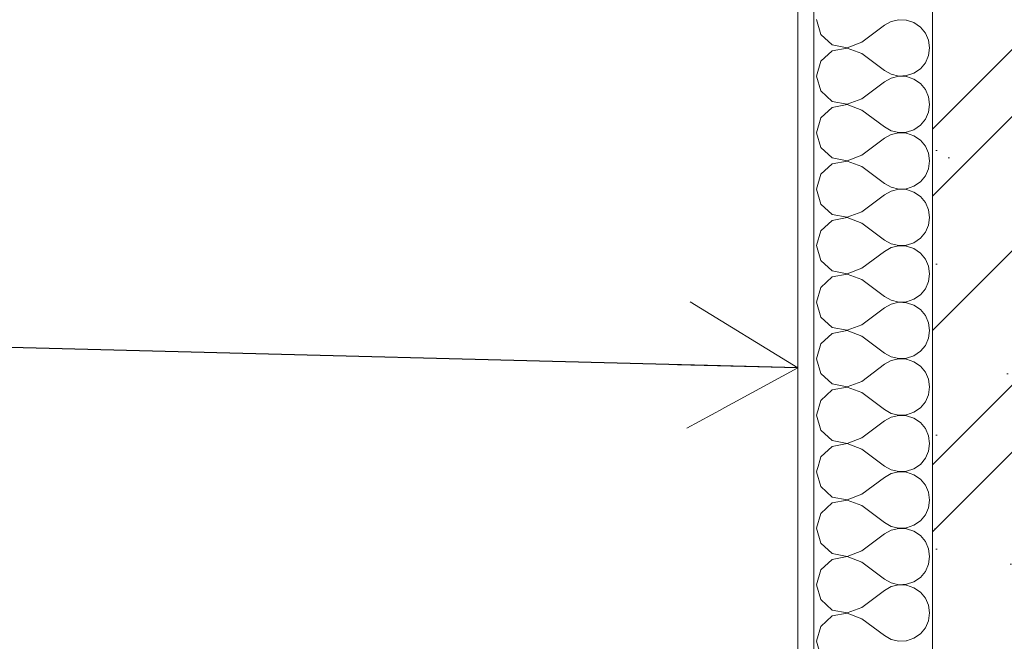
# Model space of a CAD drawing. Header units: millimetres. Extents: x -7244646 to -5701154, y 5723682 to 6071635.
# Tile 26 of 256: x -6398517 to -6397273, y 5745262 to 5746048. Entities that reach past the tile are written whole.
import ezdxf

# ---------------------------------------------------------------- set-up
doc = ezdxf.new("R2010")
doc.units = ezdxf.units.MM
doc.header["$MEASUREMENT"] = 0
doc.set_wipeout_variables(frame=1)
doc.linetypes.add('Wipeout_Contour', pattern=[1000, 0, -1000])
for name, color, linetype, lineweight in [('0_Ном._пера__120', 7, 'Continuous', 0), ('АР-Стены_внутренние_пилоны.АР_Ном._пера__1', 7, 'Continuous', 0), ('АР-Стены_внутренние_пилоны.АР_Ном._пера__120', 7, 'Continuous', 0), ('АР-Стены_Перегородки_межквартирные_200.АР_Ном._пера__1', 7, 'Continuous', 0), ('АР-Стены_Перегородки_межквартирные_200.АР_Ном._пера__120', 7, 'Continuous', 0), ('АР-Чертеж-Размеры.АР_Ном._пера__1', 7, 'Continuous', 0), ('АР-Чертеж-Размеры.АР_Ном._пера__120', 7, 'Continuous', 0), ('АР-Чертеж-Размеры.АР_Ном._пера__141', 7, 'Continuous', 5)]:
    doc.layers.add(name, color=color, linetype=linetype, lineweight=lineweight)
doc.layers.add('АР-Стены_внешние_.АР', color=7, linetype='Continuous')
doc.layers.add('АР-Чертеж-Размеры.АР', color=7, linetype='Continuous')
doc.styles.add('РЎР“Р•РќР•Р\xa0Р\x98Р\xa0_РЎРўР\x98Р›Р¬_2', font='arial.ttf')
doc.dimstyles.new('СГЕНЕРИР_СТИЛЬ__1', dxfattribs={"dimtxt": 500, "dimasz": 237.5, "dimexe": 0.18, "dimexo": 43263.067461, "dimgap": 0, "dimtad": 1, "dimlfac": 0.001, "dimzin": 0, "dimdsep": 46, "dimtxsty": 'РЎР“Р•РќР•Р\xa0Р\x98Р\xa0_РЎРўР\x98Р›Р¬_2', "dimblk": 'ARROWHEAD_6', "dimblk1": 'ARROWHEAD_6', "dimblk2": 'ARROWHEAD_6', "dimcen": 0.09, "dimclrd": 7, "dimclre": 7, "dimclrt": 7, "dimadec": 0, "dimazin": 0, "dimtfac": 1, "dimtdec": 4, "dimtmove": 2, "dimatfit": 3, "dimfxl": 1, "dimtolj": 1, "dimtzin": 0, "dimarcsym": 0})
doc.dimstyles.new('СГЕНЕРИР_СТИЛЬ__11', dxfattribs={"dimtxt": 0.18, "dimasz": 152, "dimexe": 0.18, "dimexo": 0.0625, "dimgap": 0, "dimtad": 0, "dimtih": 1, "dimtoh": 1, "dimdec": 4, "dimzin": 0, "dimdsep": 46, "dimcen": 0.09, "dimadec": 0, "dimazin": 0, "dimtfac": 1, "dimtdec": 4, "dimtmove": 0, "dimatfit": 3, "dimldrblk": 'ARROWHEAD_14', "dimfxl": 1, "dimtolj": 1, "dimtzin": 0, "dimarcsym": 0})
doc.dimstyles.new('СГЕНЕРИР_СТИЛЬ__3', dxfattribs={"dimtxt": 300, "dimasz": 237.5, "dimexe": 0.18, "dimexo": 0.0625, "dimgap": 0, "dimtad": 1, "dimlfac": 0.001, "dimzin": 0, "dimdsep": 46, "dimtxsty": 'РЎР“Р•РќР•Р\xa0Р\x98Р\xa0_РЎРўР\x98Р›Р¬_2', "dimblk": 'ARROWHEAD_6', "dimblk1": 'ARROWHEAD_6', "dimblk2": 'ARROWHEAD_6', "dimcen": 0.09, "dimse1": 1, "dimse2": 1, "dimclrd": 7, "dimclre": 7, "dimclrt": 7, "dimadec": 0, "dimazin": 0, "dimtfac": 1, "dimtdec": 4, "dimtmove": 0, "dimatfit": 3, "dimfxl": 1, "dimtolj": 1, "dimtzin": 0, "dimarcsym": 0})

# ---------------------------------------------------------------- blocks, each defined once
blk = doc.blocks.new('*X24', base_point=(-7387333.1, 5739809.2))
at = {"layer": 'АР-Стены_Перегородки_межквартирные_200.АР_Ном._пера__1', "color": 7, "linetype": 'Continuous', "lineweight": 0}
for p, q in [((-6397510.4, 5746048.3), (-6397505.1, 5746029.5)), ((-6397406.5, 5746048.1), (-6397416.1, 5746045.9)), ((-6397396.6, 5746047.6), (-6397406.5, 5746048.1)), ((-6397387.3, 5746044.5), (-6397396.6, 5746047.6)), ((-6397453.3, 5746019.7), (-6397424.7, 5746041.1)), ((-6397416.1, 5746045.9), (-6397424.7, 5746041.1)), ((-6397379.2, 5746038.9), (-6397387.3, 5746044.5)), ((-6397372.9, 5746031.3), (-6397379.2, 5746038.9)), ((-6397505.1, 5746029.5), (-6397490.7, 5746016.3)), ((-6397368.9, 5746022.3), (-6397372.9, 5746031.3)), ((-6397367.5, 5746012.6), (-6397368.9, 5746022.3)), ((-6397490.7, 5746016.3), (-6397471.5, 5746012.7)), ((-6397471.5, 5746012.4), (-6397490.7, 5746008.8)), ((-6397471.5, 5746012.7), (-6397453.3, 5746019.7)), ((-6397453.3, 5746005.4), (-6397471.5, 5746012.4)), ((-6397368.9, 5746002.8), (-6397367.5, 5746012.6)), ((-6397490.7, 5746008.8), (-6397505.1, 5745995.6)), ((-6397453.3, 5746005.4), (-6397424.7, 5745984)), ((-6397372.9, 5745993.8), (-6397368.9, 5746002.8)), ((-6397505.1, 5745995.6), (-6397510.4, 5745976.8)), ((-6397387.3, 5745980.6), (-6397379.2, 5745986.2)), ((-6397379.2, 5745986.2), (-6397372.9, 5745993.8)), ((-6397510.4, 5745976.8), (-6397505.1, 5745958.1)), ((-6397424.7, 5745984), (-6397416.1, 5745979.2)), ((-6397416.1, 5745974.5), (-6397424.7, 5745969.7)), ((-6397416.1, 5745979.2), (-6397406.5, 5745977)), ((-6397406.5, 5745976.7), (-6397416.1, 5745974.5)), ((-6397406.5, 5745977), (-6397396.6, 5745977.5)), ((-6397396.6, 5745976.2), (-6397406.5, 5745976.7)), ((-6397396.6, 5745977.5), (-6397387.3, 5745980.6)), ((-6397387.3, 5745973.1), (-6397396.6, 5745976.2)), ((-6397379.2, 5745967.5), (-6397387.3, 5745973.1)), ((-6397453.3, 5745948.3), (-6397424.7, 5745969.7)), ((-6397372.9, 5745959.9), (-6397379.2, 5745967.5)), ((-6397505.1, 5745958.1), (-6397490.7, 5745944.9)), ((-6397471.5, 5745941.3), (-6397453.3, 5745948.3)), ((-6397368.9, 5745950.9), (-6397372.9, 5745959.9)), ((-6397367.5, 5745941.1), (-6397368.9, 5745950.9)), ((-6397490.7, 5745937.4), (-6397505.1, 5745924.2)), ((-6397490.7, 5745944.9), (-6397471.5, 5745941.3)), ((-6397471.5, 5745941), (-6397490.7, 5745937.4)), ((-6397453.3, 5745934), (-6397471.5, 5745941)), ((-6397368.9, 5745931.4), (-6397367.5, 5745941.1)), ((-6397505.1, 5745924.2), (-6397510.4, 5745905.4)), ((-6397453.3, 5745934), (-6397424.7, 5745912.6)), ((-6397372.9, 5745922.4), (-6397368.9, 5745931.4)), ((-6397424.7, 5745912.6), (-6397416.1, 5745907.8)), ((-6397387.3, 5745909.2), (-6397379.2, 5745914.8)), ((-6397379.2, 5745914.8), (-6397372.9, 5745922.4)), ((-6397510.4, 5745905.4), (-6397505.1, 5745886.6)), ((-6397453.3, 5745876.8), (-6397424.7, 5745898.3)), ((-6397416.1, 5745903), (-6397424.7, 5745898.3)), ((-6397416.1, 5745907.8), (-6397406.5, 5745905.6)), ((-6397406.5, 5745905.3), (-6397416.1, 5745903)), ((-6397406.5, 5745905.6), (-6397396.6, 5745906)), ((-6397396.6, 5745904.8), (-6397406.5, 5745905.3)), ((-6397396.6, 5745906), (-6397387.3, 5745909.2)), ((-6397387.3, 5745901.6), (-6397396.6, 5745904.8)), ((-6397379.2, 5745896.1), (-6397387.3, 5745901.6)), ((-6397505.1, 5745886.6), (-6397490.7, 5745873.5)), ((-6397372.9, 5745888.5), (-6397379.2, 5745896.1)), ((-6397368.9, 5745879.5), (-6397372.9, 5745888.5)), ((-6397490.7, 5745873.5), (-6397471.5, 5745869.8)), ((-6397471.5, 5745869.8), (-6397453.3, 5745876.8)), ((-6397367.5, 5745869.7), (-6397368.9, 5745879.5)), ((-6397490.7, 5745865.9), (-6397505.1, 5745852.8)), ((-6397471.5, 5745869.6), (-6397490.7, 5745865.9)), ((-6397453.3, 5745862.6), (-6397471.5, 5745869.6)), ((-6397453.3, 5745862.6), (-6397424.7, 5745841.1)), ((-6397368.9, 5745859.9), (-6397367.5, 5745869.7)), ((-6397505.1, 5745852.8), (-6397510.4, 5745834)), ((-6397379.2, 5745843.3), (-6397372.9, 5745850.9)), ((-6397372.9, 5745850.9), (-6397368.9, 5745859.9)), ((-6397424.7, 5745841.1), (-6397416.1, 5745836.4)), ((-6397416.1, 5745836.4), (-6397406.5, 5745834.1)), ((-6397396.6, 5745834.6), (-6397387.3, 5745837.8)), ((-6397387.3, 5745837.8), (-6397379.2, 5745843.3)), ((-6397510.4, 5745834), (-6397505.1, 5745815.2)), ((-6397453.3, 5745805.4), (-6397424.7, 5745826.8)), ((-6397416.1, 5745831.6), (-6397424.7, 5745826.8)), ((-6397406.5, 5745833.8), (-6397416.1, 5745831.6)), ((-6397406.5, 5745834.1), (-6397396.6, 5745834.6)), ((-6397396.6, 5745833.4), (-6397406.5, 5745833.8)), ((-6397387.3, 5745830.2), (-6397396.6, 5745833.4)), ((-6397379.2, 5745824.6), (-6397387.3, 5745830.2)), ((-6397372.9, 5745817), (-6397379.2, 5745824.6)), ((-6397505.1, 5745815.2), (-6397490.7, 5745802)), ((-6397368.9, 5745808), (-6397372.9, 5745817)), ((-6397490.7, 5745802), (-6397471.5, 5745798.4)), ((-6397471.5, 5745798.4), (-6397453.3, 5745805.4)), ((-6397367.5, 5745798.3), (-6397368.9, 5745808)), ((-6397368.9, 5745788.5), (-6397367.5, 5745798.3)), ((-6397490.7, 5745794.5), (-6397505.1, 5745781.3)), ((-6397471.5, 5745798.1), (-6397490.7, 5745794.5)), ((-6397453.3, 5745791.1), (-6397471.5, 5745798.1)), ((-6397453.3, 5745791.1), (-6397424.7, 5745769.7)), ((-6397372.9, 5745779.5), (-6397368.9, 5745788.5)), ((-6397505.1, 5745781.3), (-6397510.4, 5745762.6)), ((-6397379.2, 5745771.9), (-6397372.9, 5745779.5)), ((-6397510.4, 5745762.6), (-6397505.1, 5745743.8)), ((-6397424.7, 5745769.7), (-6397416.1, 5745764.9)), ((-6397416.1, 5745764.9), (-6397406.5, 5745762.7)), ((-6397406.5, 5745762.4), (-6397416.1, 5745760.2)), ((-6397406.5, 5745762.7), (-6397396.6, 5745763.2)), ((-6397396.6, 5745761.9), (-6397406.5, 5745762.4)), ((-6397396.6, 5745763.2), (-6397387.3, 5745766.3)), ((-6397387.3, 5745758.8), (-6397396.6, 5745761.9)), ((-6397387.3, 5745766.3), (-6397379.2, 5745771.9)), ((-6397453.3, 5745734), (-6397424.7, 5745755.4)), ((-6397416.1, 5745760.2), (-6397424.7, 5745755.4)), ((-6397379.2, 5745753.2), (-6397387.3, 5745758.8)), ((-6397372.9, 5745745.6), (-6397379.2, 5745753.2)), ((-6397505.1, 5745743.8), (-6397490.7, 5745730.6)), ((-6397368.9, 5745736.6), (-6397372.9, 5745745.6)), ((-6397367.5, 5745726.8), (-6397368.9, 5745736.6)), ((-6397490.7, 5745730.6), (-6397471.5, 5745727)), ((-6397471.5, 5745726.7), (-6397490.7, 5745723.1)), ((-6397471.5, 5745727), (-6397453.3, 5745734)), ((-6397453.3, 5745719.7), (-6397471.5, 5745726.7)), ((-6397368.9, 5745717.1), (-6397367.5, 5745726.8)), ((-6397490.7, 5745723.1), (-6397505.1, 5745709.9)), ((-6397453.3, 5745719.7), (-6397424.7, 5745698.3)), ((-6397372.9, 5745708.1), (-6397368.9, 5745717.1)), ((-6397505.1, 5745709.9), (-6397510.4, 5745691.1)), ((-6397387.3, 5745694.9), (-6397379.2, 5745700.5)), ((-6397379.2, 5745700.5), (-6397372.9, 5745708.1)), ((-6397510.4, 5745691.1), (-6397505.1, 5745672.4)), ((-6397424.7, 5745698.3), (-6397416.1, 5745693.5)), ((-6397416.1, 5745688.8), (-6397424.7, 5745684)), ((-6397416.1, 5745693.5), (-6397406.5, 5745691.3)), ((-6397406.5, 5745691), (-6397416.1, 5745688.8)), ((-6397406.5, 5745691.3), (-6397396.6, 5745691.7)), ((-6397396.6, 5745690.5), (-6397406.5, 5745691)), ((-6397396.6, 5745691.7), (-6397387.3, 5745694.9)), ((-6397387.3, 5745687.4), (-6397396.6, 5745690.5)), ((-6397379.2, 5745681.8), (-6397387.3, 5745687.4)), ((-6397453.3, 5745662.6), (-6397424.7, 5745684)), ((-6397372.9, 5745674.2), (-6397379.2, 5745681.8)), ((-6397368.9, 5745665.2), (-6397372.9, 5745674.2)), ((-6397505.1, 5745672.4), (-6397490.7, 5745659.2)), ((-6397471.5, 5745655.6), (-6397453.3, 5745662.6)), ((-6397367.5, 5745655.4), (-6397368.9, 5745665.2)), ((-6397490.7, 5745651.6), (-6397505.1, 5745638.5)), ((-6397490.7, 5745659.2), (-6397471.5, 5745655.6)), ((-6397471.5, 5745655.3), (-6397490.7, 5745651.6)), ((-6397453.3, 5745648.3), (-6397471.5, 5745655.3)), ((-6397368.9, 5745645.7), (-6397367.5, 5745655.4)), ((-6397505.1, 5745638.5), (-6397510.4, 5745619.7)), ((-6397453.3, 5745648.3), (-6397424.7, 5745626.8)), ((-6397379.2, 5745629.1), (-6397372.9, 5745636.6)), ((-6397372.9, 5745636.6), (-6397368.9, 5745645.7)), ((-6397424.7, 5745626.8), (-6397416.1, 5745622.1)), ((-6397387.3, 5745623.5), (-6397379.2, 5745629.1)), ((-6397510.4, 5745619.7), (-6397505.1, 5745600.9)), ((-6397453.3, 5745591.1), (-6397424.7, 5745612.6)), ((-6397416.1, 5745617.3), (-6397424.7, 5745612.6)), ((-6397416.1, 5745622.1), (-6397406.5, 5745619.8)), ((-6397406.5, 5745619.6), (-6397416.1, 5745617.3)), ((-6397406.5, 5745619.8), (-6397396.6, 5745620.3)), ((-6397396.6, 5745619.1), (-6397406.5, 5745619.6)), ((-6397396.6, 5745620.3), (-6397387.3, 5745623.5)), ((-6397387.3, 5745615.9), (-6397396.6, 5745619.1)), ((-6397379.2, 5745610.3), (-6397387.3, 5745615.9)), ((-6397505.1, 5745600.9), (-6397490.7, 5745587.8)), ((-6397372.9, 5745602.8), (-6397379.2, 5745610.3)), ((-6397368.9, 5745593.7), (-6397372.9, 5745602.8)), ((-6397490.7, 5745587.8), (-6397471.5, 5745584.1)), ((-6397471.5, 5745584.1), (-6397453.3, 5745591.1)), ((-6397367.5, 5745584), (-6397368.9, 5745593.7)), ((-6397490.7, 5745580.2), (-6397505.1, 5745567)), ((-6397471.5, 5745583.8), (-6397490.7, 5745580.2)), ((-6397453.3, 5745576.8), (-6397471.5, 5745583.8)), ((-6397453.3, 5745576.8), (-6397424.7, 5745555.4)), ((-6397368.9, 5745574.2), (-6397367.5, 5745584)), ((-6397505.1, 5745567), (-6397510.4, 5745548.3)), ((-6397379.2, 5745557.6), (-6397372.9, 5745565.2)), ((-6397372.9, 5745565.2), (-6397368.9, 5745574.2)), ((-6397424.7, 5745555.4), (-6397416.1, 5745550.6)), ((-6397416.1, 5745550.6), (-6397406.5, 5745548.4)), ((-6397396.6, 5745548.9), (-6397387.3, 5745552)), ((-6397387.3, 5745552), (-6397379.2, 5745557.6)), ((-6397510.4, 5745548.3), (-6397505.1, 5745529.5)), ((-6397453.3, 5745519.7), (-6397424.7, 5745541.1)), ((-6397416.1, 5745545.9), (-6397424.7, 5745541.1)), ((-6397406.5, 5745548.1), (-6397416.1, 5745545.9)), ((-6397406.5, 5745548.4), (-6397396.6, 5745548.9)), ((-6397396.6, 5745547.6), (-6397406.5, 5745548.1)), ((-6397387.3, 5745544.5), (-6397396.6, 5745547.6)), ((-6397379.2, 5745538.9), (-6397387.3, 5745544.5)), ((-6397372.9, 5745531.3), (-6397379.2, 5745538.9)), ((-6397505.1, 5745529.5), (-6397490.7, 5745516.3)), ((-6397368.9, 5745522.3), (-6397372.9, 5745531.3)), ((-6397490.7, 5745516.3), (-6397471.5, 5745512.7)), ((-6397471.5, 5745512.4), (-6397490.7, 5745508.8)), ((-6397471.5, 5745512.7), (-6397453.3, 5745519.7)), ((-6397453.3, 5745505.4), (-6397471.5, 5745512.4)), ((-6397367.5, 5745512.6), (-6397368.9, 5745522.3)), ((-6397368.9, 5745502.8), (-6397367.5, 5745512.6)), ((-6397490.7, 5745508.8), (-6397505.1, 5745495.6)), ((-6397453.3, 5745505.4), (-6397424.7, 5745484)), ((-6397372.9, 5745493.8), (-6397368.9, 5745502.8)), ((-6397505.1, 5745495.6), (-6397510.4, 5745476.8)), ((-6397379.2, 5745486.2), (-6397372.9, 5745493.8)), ((-6397510.4, 5745476.8), (-6397505.1, 5745458.1)), ((-6397424.7, 5745484), (-6397416.1, 5745479.2)), ((-6397416.1, 5745479.2), (-6397406.5, 5745477)), ((-6397406.5, 5745476.7), (-6397416.1, 5745474.5)), ((-6397406.5, 5745477), (-6397396.6, 5745477.5)), ((-6397396.6, 5745476.2), (-6397406.5, 5745476.7)), ((-6397396.6, 5745477.5), (-6397387.3, 5745480.6)), ((-6397387.3, 5745473.1), (-6397396.6, 5745476.2)), ((-6397387.3, 5745480.6), (-6397379.2, 5745486.2)), ((-6397453.3, 5745448.3), (-6397424.7, 5745469.7)), ((-6397416.1, 5745474.5), (-6397424.7, 5745469.7)), ((-6397379.2, 5745467.5), (-6397387.3, 5745473.1)), ((-6397372.9, 5745459.9), (-6397379.2, 5745467.5)), ((-6397505.1, 5745458.1), (-6397490.7, 5745444.9)), ((-6397368.9, 5745450.9), (-6397372.9, 5745459.9)), ((-6397367.5, 5745441.1), (-6397368.9, 5745450.9)), ((-6397490.7, 5745444.9), (-6397471.5, 5745441.3)), ((-6397471.5, 5745441), (-6397490.7, 5745437.4)), ((-6397471.5, 5745441.3), (-6397453.3, 5745448.3)), ((-6397453.3, 5745434), (-6397471.5, 5745441)), ((-6397368.9, 5745431.4), (-6397367.5, 5745441.1)), ((-6397490.7, 5745437.4), (-6397505.1, 5745424.2)), ((-6397453.3, 5745434), (-6397424.7, 5745412.6)), ((-6397372.9, 5745422.4), (-6397368.9, 5745431.4)), ((-6397505.1, 5745424.2), (-6397510.4, 5745405.4)), ((-6397424.7, 5745412.6), (-6397416.1, 5745407.8)), ((-6397387.3, 5745409.2), (-6397379.2, 5745414.8)), ((-6397379.2, 5745414.8), (-6397372.9, 5745422.4)), ((-6397510.4, 5745405.4), (-6397505.1, 5745386.6)), ((-6397416.1, 5745403), (-6397424.7, 5745398.3)), ((-6397416.1, 5745407.8), (-6397406.5, 5745405.6)), ((-6397406.5, 5745405.3), (-6397416.1, 5745403)), ((-6397406.5, 5745405.6), (-6397396.6, 5745406)), ((-6397396.6, 5745404.8), (-6397406.5, 5745405.3)), ((-6397396.6, 5745406), (-6397387.3, 5745409.2)), ((-6397387.3, 5745401.6), (-6397396.6, 5745404.8)), ((-6397379.2, 5745396.1), (-6397387.3, 5745401.6)), ((-6397453.3, 5745376.8), (-6397424.7, 5745398.3)), ((-6397372.9, 5745388.5), (-6397379.2, 5745396.1)), ((-6397368.9, 5745379.5), (-6397372.9, 5745388.5)), ((-6397505.1, 5745386.6), (-6397490.7, 5745373.5)), ((-6397471.5, 5745369.8), (-6397453.3, 5745376.8)), ((-6397367.5, 5745369.7), (-6397368.9, 5745379.5)), ((-6397490.7, 5745365.9), (-6397505.1, 5745352.8)), ((-6397490.7, 5745373.5), (-6397471.5, 5745369.8)), ((-6397471.5, 5745369.6), (-6397490.7, 5745365.9)), ((-6397453.3, 5745362.6), (-6397471.5, 5745369.6)), ((-6397368.9, 5745359.9), (-6397367.5, 5745369.7)), ((-6397505.1, 5745352.8), (-6397510.4, 5745334)), ((-6397453.3, 5745362.6), (-6397424.7, 5745341.1)), ((-6397379.2, 5745343.3), (-6397372.9, 5745350.9)), ((-6397372.9, 5745350.9), (-6397368.9, 5745359.9)), ((-6397424.7, 5745341.1), (-6397416.1, 5745336.4)), ((-6397387.3, 5745337.8), (-6397379.2, 5745343.3)), ((-6397510.4, 5745334), (-6397505.1, 5745315.2)), ((-6397453.3, 5745305.4), (-6397424.7, 5745326.8)), ((-6397416.1, 5745331.6), (-6397424.7, 5745326.8)), ((-6397416.1, 5745336.4), (-6397406.5, 5745334.1)), ((-6397406.5, 5745333.8), (-6397416.1, 5745331.6)), ((-6397406.5, 5745334.1), (-6397396.6, 5745334.6)), ((-6397396.6, 5745333.4), (-6397406.5, 5745333.8)), ((-6397396.6, 5745334.6), (-6397387.3, 5745337.8)), ((-6397387.3, 5745330.2), (-6397396.6, 5745333.4)), ((-6397379.2, 5745324.6), (-6397387.3, 5745330.2)), ((-6397505.1, 5745315.2), (-6397490.7, 5745302)), ((-6397372.9, 5745317), (-6397379.2, 5745324.6)), ((-6397368.9, 5745308), (-6397372.9, 5745317)), ((-6397490.7, 5745302), (-6397471.5, 5745298.4)), ((-6397471.5, 5745298.4), (-6397453.3, 5745305.4)), ((-6397367.5, 5745298.3), (-6397368.9, 5745308)), ((-6397490.7, 5745294.5), (-6397505.1, 5745281.3)), ((-6397471.5, 5745298.1), (-6397490.7, 5745294.5)), ((-6397453.3, 5745291.1), (-6397471.5, 5745298.1)), ((-6397453.3, 5745291.1), (-6397424.7, 5745269.7)), ((-6397372.9, 5745279.5), (-6397368.9, 5745288.5)), ((-6397368.9, 5745288.5), (-6397367.5, 5745298.3)), ((-6397505.1, 5745281.3), (-6397510.4, 5745262.6)), ((-6397379.2, 5745271.9), (-6397372.9, 5745279.5)), ((-6397424.7, 5745269.7), (-6397416.1, 5745264.9)), ((-6397416.1, 5745264.9), (-6397406.5, 5745262.7)), ((-6397396.6, 5745263.2), (-6397387.3, 5745266.3)), ((-6397387.3, 5745266.3), (-6397379.2, 5745271.9)), ((-6397510.4, 5745262.6), (-6397505.1, 5745243.8)), ((-6397406.5, 5745262.7), (-6397396.6, 5745263.2))]:
    blk.add_line(p, q, dxfattribs=at)
blk = doc.blocks.new('Штриховка_7_3', base_point=(-7387333.1, 5739809.2))
at = {"layer": 'АР-Стены_Перегородки_межквартирные_200.АР_Ном._пера__1', "color": 7, "linetype": 'Continuous', "lineweight": 0}
blk.add_blockref('*X24', (-7387333.1, 5739809.2), dxfattribs=at)
blk = doc.blocks.new('*D52', base_point=(-7387333.1, 5739809.2))
at = {"layer": 'АР-Чертеж-Размеры.АР_Ном._пера__1', "color": 7, "linetype": 'Continuous', "lineweight": 0, "transparency": 16777216}
for p, q in [((-6411439.3, 5858499.2), (-6411439.3, 5858686.7)), ((-6411314.3, 5858374.2), (-6411564.3, 5858624.2)), ((-6388218.7, 5858499.2), (-6411673.7, 5858499.2)), ((-6411439.3, 5738589.2), (-6411439.3, 5858499.2)), ((-6411564.3, 5738714.2), (-6411314.3, 5738464.2)), ((-6411204.9, 5738589.2), (-6411673.7, 5738589.2)), ((-6411439.3, 5738401.7), (-6411439.3, 5738589.2))]:
    blk.add_line(p, q, dxfattribs=at)
at = {"layer": 'АР-Чертеж-Размеры.АР_Ном._пера__1', "color": 7, "lineweight": 0, "transparency": 16777216, "insert": (-6411889.3, 5853972.3), "char_height": 500, "attachment_point": 7, "rotation": 90, "style": 'РЎР“Р•РќР•Р\xa0Р\x98Р\xa0_РЎРўР\x98Р›Р¬_2'}
blk.add_mtext('\\A1;{\\pql;\\fArial|b0|i0|c204|p0;\\W1.000000;119,91}', dxfattribs=at)
blk = doc.blocks.new('ARROWHEAD_6')
at = {"color": 0, "linetype": 'Continuous', "lineweight": 0}
for p, q in [((-0.5, -0.5), (0.5, 0.5)), ((0, 0), (-1, 0))]:
    blk.add_line(p, q, dxfattribs=at)
blk = doc.blocks.new('*D77', base_point=(-7387333.1, 5739809.2))
at = {"layer": 'АР-Чертеж-Размеры.АР_Ном._пера__1', "color": 7, "linetype": 'Continuous', "lineweight": 0, "transparency": 16777216}
for p, q in [((-6398614.7, 5746409.2), (-6398614.7, 5746596.7)), ((-6398380.3, 5746409.2), (-6398849, 5746409.2)), ((-6398614.7, 5743109), (-6398614.7, 5746409.2)), ((-6398380.3, 5743109), (-6398849, 5743109))]:
    blk.add_line(p, q, dxfattribs=at)
at = {"layer": 'АР-Чертеж-Размеры.АР_Ном._пера__141', "color": 7, "linetype": 'Continuous', "lineweight": 5, "transparency": 16777216}
for p, q in [((-6398489.7, 5746284.2), (-6398739.7, 5746534.2)), ((-6398739.7, 5743234), (-6398489.7, 5742984))]:
    blk.add_line(p, q, dxfattribs=at)
at = {"layer": 'АР-Чертеж-Размеры.АР_Ном._пера__120', "color": 7, "lineweight": 0, "transparency": 16777216, "char_height": 300, "attachment_point": 7, "rotation": 90, "style": 'РЎР“Р•РќР•Р\xa0Р\x98Р\xa0_РЎРўР\x98Р›Р¬_2'}
for s, insert in [('\\A1;{\\pql;\\fArial|b0|i0|c204|p0;\\W1.000000;3,30}', (-6398674.7, 5744358.7)), ('\\A1;{\\pql;\\fArial|b0|i0|c204|p0;\\W1.000000;0,40}', (-6398674.7, 5743234))]:
    blk.add_mtext(s, dxfattribs=dict(at, insert=insert))
blk = doc.blocks.new('ARROWHEAD_14')
at = {"color": 0, "linetype": 'Continuous', "lineweight": 0}
blk.add_line((0, 0), (-1, 0), dxfattribs=at)
at = {"color": 0, "linetype": 'Continuous', "lineweight": 0, "flags": 128}
blk.add_lwpolyline([(-0.9093, 0.525), (0, 0), (-0.9093, -0.525)], dxfattribs=at)

msp = doc.modelspace()

# ---------------------------------------------------------------- wipeouts: each hides what was drawn before it
at = {"color": 254, "linetype": 'Wipeout_Contour', "lineweight": 0, "ltscale": 34396476.15094428}
msp.add_wipeout([(-6398517.276, 5745481.68), (-6397397.296, 5745481.68), (-6397397.296, 5745556.68), (-6398517.276, 5745556.68)], dxfattribs=at).dxf.layer = 'АР-Стены_внешние_.АР'

# ---------------------------------------------------------------- next in the draw order: linework, layer by layer
at = {"layer": 'АР-Стены_Перегородки_межквартирные_200.АР_Ном._пера__120', "color": 7, "linetype": 'Continuous', "lineweight": 0}
msp.add_line((-6397513.975, 5746509.18), (-6397513.975, 5743059.005), dxfattribs=at)
msp.add_lwpolyline([(-6397533.975, 5746509.18), (-6397533.975, 5743059.005)], dxfattribs=at)

# ---------------------------------------------------------------- next in the draw order: dimensions: what is measured, and where the dimension line sits
at = {"layer": 'АР-Чертеж-Размеры.АР', "color": 7, "linetype": 'Continuous', "lineweight": 0}
dim = msp.add_linear_dim(base=(-6398614.657, 5746409.18), p1=(-6717186.874, 5743109.005), p2=(-6397533.975, 5746409.18), angle=90, dimstyle='СГЕНЕРИР_СТИЛЬ__3', dxfattribs=at)
dim.commit()
dim.dimension.update_dxf_attribs({"geometry": '*D77', "text_midpoint": (-6398824.657, 5744747.087), "dimtype": 160, "text_rotation": 90})

# ---------------------------------------------------------------- next in the draw order: leaders
at = {"layer": '0_Ном._пера__120', "color": 7, "linetype": 'Continuous', "lineweight": 0, "annotation_type": 0, "has_hookline": 1, "hookline_direction": 1, "text_width": 1909.585}
msp.add_leader([(-6397533.975, 5745608.027), (-6404417.775, 5745786.452)], dimstyle='СГЕНЕРИР_СТИЛЬ__11', dxfattribs=at)

# ---------------------------------------------------------------- next in the draw order: wipeouts: each hides what was drawn before it
at = {"color": 254, "linetype": 'Wipeout_Contour', "lineweight": 0, "ltscale": 34396350.01266308}
msp.add_wipeout([(-6397397.432, 5745556.68), (-6397397.296, 5745556.68), (-6397397.296, 5746634.18), (-6397397.432, 5746634.18)], dxfattribs=at).dxf.layer = 'АР-Стены_внешние_.АР'
at = {"color": 254, "linetype": 'Wipeout_Contour', "lineweight": 0, "ltscale": 34394402.613886}
msp.add_wipeout([(-6397397.296, 5745481.68), (-6397397.432, 5745481.68), (-6397397.432, 5745252.005), (-6397397.296, 5745252.005)], dxfattribs=at).dxf.layer = 'АР-Стены_внешние_.АР'

# ---------------------------------------------------------------- next in the draw order: wipeouts: each hides what was drawn before it
at = {"color": 254, "linetype": 'Wipeout_Contour', "lineweight": 0, "ltscale": 34394402.94427656}
msp.add_wipeout([(-6397397.296, 5745252.005), (-6397363.975, 5745252.005), (-6397363.975, 5745519.181), (-6397397.296, 5745519.181)], dxfattribs=at).dxf.layer = 'АР-Стены_внешние_.АР'

# ---------------------------------------------------------------- next in the draw order: wipeouts: each hides what was drawn before it
at = {"color": 254, "linetype": 'Wipeout_Contour', "lineweight": 0, "ltscale": 51594916.8264568}
msp.add_wipeout([(-6397397.296, 5746634.18), (-6397397.296, 5745519.18), (-6397363.975, 5745519.18), (-6397363.975, 5746509.18), (-6397322.303, 5746509.18), (-6397322.303, 5746709.18)], dxfattribs=at).dxf.layer = 'АР-Стены_внешние_.АР'

# ---------------------------------------------------------------- next in the draw order: hatches: boundary and pattern name
at = {"layer": 'АР-Стены_внутренние_пилоны.АР_Ном._пера__1', "linetype": 'Continuous', "lineweight": 0}
h = msp.add_hatch(dxfattribs=at)
h.set_pattern_fill('БЛОКИ_БЕТОННЫЕ_ЭФФЕКТИВН_7A', style=0, pattern_type=2)
h.set_pattern_definition([(45, (-7387333.12, 5739809.18), (-127.279217, 127.279217), [])])
h.paths.add_polyline_path([(-6397163.975, 5742959.005), (-6397163.975, 5746709.18), (-6397363.975, 5746709.18), (-6397363.975, 5742959.005)])
at = {"layer": 'АР-Стены_Перегородки_межквартирные_200.АР_Ном._пера__1', "linetype": 'Continuous', "lineweight": 0}
h = msp.add_hatch(dxfattribs=at)
h.set_pattern_fill('БУТ__50__0003', style=0, pattern_type=2)
h.set_pattern_definition([(45, (-7387333.12, 5739809.18), (-169.70563, 169.70563), []), (90, (-7387502.82, 5739978.89), (-216, 0), [0, -144, 0, -216]), (155, (-7387333.12, 5740148.6), (91.285545, 195.76248), [0, -105.6, 0, -182.4])])
h.paths.add_polyline_path([(-6397223.975, 5743109.005), (-6397223.975, 5746509.18), (-6397363.975, 5746509.18), (-6397363.975, 5743109.005)])

# ---------------------------------------------------------------- next in the draw order: linework, layer by layer
at = {"layer": 'АР-Стены_внутренние_пилоны.АР_Ном._пера__120', "color": 7, "linetype": 'Continuous', "lineweight": 5, "flags": 128}
msp.add_lwpolyline([(-6397163.975, 5742959.005), (-6397163.975, 5746709.18), (-6397363.975, 5746709.18), (-6397363.975, 5742959.005)], close=True, dxfattribs=at)
at = {"layer": 'АР-Стены_Перегородки_межквартирные_200.АР_Ном._пера__120', "color": 7, "linetype": 'Continuous', "lineweight": 5}
msp.add_line((-6397363.975, 5746509.18), (-6397363.975, 5743109.005), dxfattribs=at)
at = {"layer": 'АР-Стены_Перегородки_межквартирные_200.АР_Ном._пера__120', "color": 7, "linetype": 'Continuous', "lineweight": 0}
msp.add_lwpolyline([(-6397363.975, 5743635.304), (-6397363.975, 5746709.18)], dxfattribs=at)

# ---------------------------------------------------------------- next in the draw order: block references
at = {"layer": 'АР-Стены_Перегородки_межквартирные_200.АР_Ном._пера__1', "color": 7, "linetype": 'Continuous', "lineweight": 0}
msp.add_blockref('Штриховка_7_3', (-7387333.115, 5739809.18), dxfattribs=at)

# ---------------------------------------------------------------- next in the draw order: dimensions: what is measured, and where the dimension line sits
at = {"layer": 'АР-Чертеж-Размеры.АР', "color": 7, "linetype": 'Continuous', "lineweight": 0}
dim = msp.add_linear_dim(base=(-6411439.299, 5858499.18), p1=(-6410669.971, 5738589.18), p2=(-6383892.346, 5858499.18), angle=90, dimstyle='СГЕНЕРИР_СТИЛЬ__1', dxfattribs=at)
dim.commit()
dim.dimension.update_dxf_attribs({"geometry": '*D52', "text_midpoint": (-6412139.299, 5855000.125), "dimtype": 160, "text_rotation": 90})

doc.saveas('drawing.dxf')
